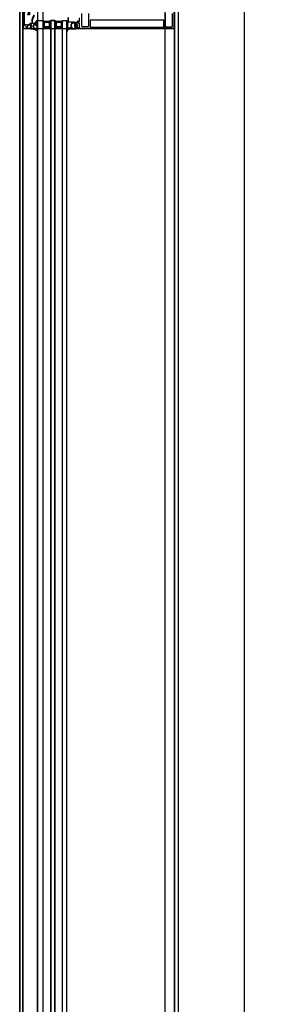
# Model space of a CAD drawing. Header units: millimetres. Extents: x 373037 to 682063, y 76092 to 274210.
# Tile 149 of 256: x 655037 to 655440, y 262098 to 263588. Entities that reach past the tile are written whole.
import ezdxf

# ---------------------------------------------------------------- set-up
doc = ezdxf.new("R2010")
doc.units = ezdxf.units.MM
doc.header["$LTSCALE"] = 100
doc.linetypes.add('ČÁRKOVANÁ', pattern=[19.05, 12.7, -6.35])
doc.layers.get('0').update_dxf_attribs({"linetype": 'CONTINUOUS'})
doc.layers.add('PUDORYS', color=253, linetype='CONTINUOUS')

# ---------------------------------------------------------------- blocks, each defined once
blk = doc.blocks.new('284336')
for points in [[(-0.7, -9.6), (-10, -9.6, 0.414511), (-10.5, -10.1), (-10.5, -15.5, -1), (-11.7, -15.5), (-11.7, -9.6), (-12.7, -8.9, -0.668884), (-12.6, -8.2), (-12, -8, 0.766384), (-12, -7.2), (-12.6, -7, -0.76831), (-12.6, -6.2), (-12, -6, 0.766384), (-12, -5.2), (-12.6, -5, -0.76831), (-12.6, -4.2), (-12, -4, 0.766384), (-12, -3.2), (-12.6, -3, -0.877523), (-12.5, -2.2), (-12.1, -2.2, 0.698129), (-11.8, -1.5, -0.220231), (-12.9, 0.8), (-12.9, 3.5, -0.157143), (-12.8, 3.7), (-12.7, 3.4, -0.067482), (-12.5, 2.5, 0.393136), (-8.7, -1), (-6.1, -1, -0.414214), (-5.6, -1.5), (-5.6, -2.2, -0.267949), (-5.9, -2.6), (-6.4, -2.9, 0.267949), (-6.6, -3.4), (-6.6, -5.8, 0.267949), (-6.4, -6.3), (-5.9, -6.6, -0.267949), (-5.6, -7), (-5.6, -8.1, 0.414215), (-5.1, -8.6), (-0.4, -8.6), (-0.4, -9.3, -0.414212), (-0.7, -9.6)], [(-0.4, 0), (-0.4, -2, 0.990243), (-0.4, -3), (0.9, -3, 0.414214), (1.2, -2.7), (1.2, -2.6, -0.668123), (1.7, -2.4), (2.7, -3.4, -0.199004), (2.9, -3.8), (2.9, -5.4, -0.199038), (2.7, -5.8), (1.7, -6.8, -0.668191), (1.2, -6.6), (1.2, -6.5, 0.414214), (0.9, -6.2), (-0.4, -6.2, 0.990269), (-0.4, -7.2), (-0.4, -8.6), (-5.1, -8.6, -0.414215), (-5.6, -8.1), (-5.6, -7, 0.267949), (-5.8, -6.6), (-6.3, -6.3, -0.267949), (-6.6, -5.8), (-6.6, -3.4, -0.267949), (-6.3, -3), (-5.8, -2.7, 0.267949), (-5.6, -2.2), (-5.6, -1.5, 0.414214), (-6.1, -1), (-8.7, -1, -0.393156), (-12.5, 2.5, 0.067572), (-12.7, 3.4), (-12.8, 3.7, -0.637545), (-12.1, 3.5), (-11.9, 2.5, 0.344315), (-10.1, 0.9), (0, 0.4, -0.406913), (0.4, 0), (-0.4, 0)], [(1.7, -4.3, 0.414235), (1.2, -3.8), (-0.7, -3.8, 0.414214), (-1.2, -4.3), (-1.2, -4.9, 0.414214), (-0.7, -5.4), (1.2, -5.4, 0.414235), (1.7, -4.9), (1.7, -4.3)]]:
    blk.add_lwpolyline(points, format="xyb", close=True)
blk = doc.blocks.new('433270')
blk.add_lwpolyline([(1, 0, 0.414364), (0, -1), (0, -1.4, 0.255924), (0.2, -1.8, -0.547723), (0.2, -3.2, 0.255924), (0, -3.6), (0, -14.6, 0.414214), (0.3, -14.9), (1.2, -14.9, 0.414214), (1.7, -14.4), (1.7, -10.3, -0.414214), (2, -10), (6, -10, 0.414248), (7, -9), (7, -7.7, 0.414179), (6.5, -7.2), (5.7, -7.2, 0.414232), (5.4, -7.5), (5.4, -8.2, -0.414198), (5.1, -8.5), (2.8, -8.5, -0.414204), (1.8, -7.5), (1.8, -4.5, -0.147432), (2, -3.9, 0.147461), (2.4, -2.5), (2.4, -2.3, -0.414214), (2.9, -1.8), (21.9, -1.8, -0.668178), (22.2, -2.7), (22.2, -2.7, 1), (21.6, -3.3), (21.5, -3.4, 0.198912), (21.4, -3.7), (21.4, -4, 0.414214), (22.1, -4.7), (22.4, -4.7, 0.576988), (22.6, -4.3, -0.311246), (24.6, -4.3, 0.576988), (24.8, -4.7), (25.3, -4.7, -0.260065), (25.3, -6.6), (24.8, -6.6, 0.576988), (24.6, -7.1, -0.311246), (22.6, -7.1, 0.576988), (22.4, -6.6), (22.1, -6.6, 0.414214), (21.4, -7.3), (21.4, -7.6, 0.267949), (21.6, -8), (21.9, -8.2, -0.637047), (21.7, -10), (19.8, -10.7, 0.315299), (19.5, -11.2), (19.5, -11.5, 0.520567), (20.2, -12), (22.8, -11, -0.520567), (23.5, -11.5), (23.5, -12.5, 0.414062), (24, -13), (25, -13, 0.414186), (25.5, -12.5), (25.5, -11.5, -0.414182), (26, -11), (27, -11, 0.414214), (27.5, -10.5), (27.5, -0.5, 0.414214), (27, 0), (1, 0)], format="xyb", close=True)
blk = doc.blocks.new('284325')
for points in [[(0.8, -5.2, -0.560316), (0.9, -4.7), (1.9, -4.4, 0.3153), (2.1, -4.1), (2.1, -1.9, 0.451558), (1.8, -1.6), (0.9, -1.7, -0.399586), (0.6, -1.5), (0.3, -0.1, -0.415977), (0.5, 0.3, 0.024107), (6.1, 1.2, 0.076636), (9, 2.3, -0.577615), (10.8, 1.3), (10, 1.4, 0.283171), (9.1, 0.9, -0.168429), (7.1, -0.7), (5.9, -1.2, 0.315302), (5.2, -2.1), (5.2, -4.2, 0.269719), (6.8, -6.8, -0.194797), (10.2, -11.5, -0.342663), (9.2, -11.2, 0.119207), (5.4, -7.6, 0.578571), (3.6, -8.6), (3.6, -11.8, 0.176415), (6.2, -18.7, -1), (5.2, -19.5, -0.176415), (2.4, -11.8), (2.4, -8.9, 0.208286), (0.8, -5.2)], [(9, -6.7), (10.3, -8.8, -0.134555), (10.8, -10.6, -0.339795), (10.2, -11.5, 0.194788), (6.8, -6.8, -0.269736), (5.2, -4.2), (5.2, -2.1, -0.315302), (5.9, -1.2), (7.1, -0.7, 0.168429), (9.1, 0.9, -0.283167), (10, 1.4), (10.8, 1.3), (10.8, -0.7, -0.070852), (10.7, -1.3), (9.9, -3.9, -0.241839), (9.1, -4.8), (7.9, -5.2, 0.836024), (8.1, -6.2), (8.1, -6.2, -0.255349), (9, -6.7)]]:
    blk.add_lwpolyline(points, format="xyb", close=True)

msp = doc.modelspace()

# ---------------------------------------------------------------- linework, layer by layer
at = {"layer": 'PUDORYS', "color": 252, "true_color": 0x939598}
for p, q in [((655063.6, 261677.7), (655063.6, 263586.7)), ((655063.6, 263586.7), (655071.6, 263586.7)), ((655071.6, 263586.7), (655071.6, 261677.7)), ((655083.6, 261677.7), (655083.6, 263586.7)), ((655083.6, 263586.7), (655089.6, 263586.7)), ((655089.6, 263586.7), (655089.6, 261677.7)), ((655101.6, 261677.7), (655101.6, 263586.7)), ((655101.6, 263586.7), (655107.6, 263586.7)), ((655107.6, 263586.7), (655107.6, 261677.7)), ((655270.6, 263575.7), (655270.6, 261688.7))]:
    msp.add_line(p, q, dxfattribs=at)
at = {"layer": 'PUDORYS', "color": 252, "ltscale": 15, "true_color": 0x939598}
for points in [[(655036.6, 249592.2), (681616.6, 249592.2), (681616.6, 273272.2), (655036.6, 273272.2)], [(681611.6, 273267.2), (655041.6, 273267.2), (655041.6, 249597.2), (681611.6, 249597.2)], [(655063.6, 249619.2), (681589.6, 249619.2), (681589.6, 273245.2), (655063.6, 273245.2)], [(681581.6, 273237.2), (655071.6, 273237.2), (655071.6, 249627.2), (681581.6, 249627.2)], [(655270.6, 273038.2), (681383.2, 273038.2), (681383.2, 249826.2), (655270.6, 249826.2)], [(681376.6, 249832.2), (655276.6, 249832.2), (655276.6, 273032.2), (681376.6, 273032.2)], [(655042.1, 263574.7), (655270.1, 263574.7), (655270.1, 263639.7), (655042.1, 263639.7)], [(655083.6, 261677.7), (655089.6, 261677.7), (655089.6, 263586.7), (655083.6, 263586.7)], [(655101.6, 263586.7), (655107.6, 263586.7), (655107.6, 261677.7), (655101.6, 261677.7)]]:
    msp.add_lwpolyline(points, close=True, dxfattribs=at)
at = {"layer": 'PUDORYS', "color": 252, "linetype": 'ČÁRKOVANÁ', "ltscale": 5, "true_color": 0x939598}
for points in [[(681606.6, 249602.2), (655036.6, 249602.2), (655036.6, 273272.2), (681606.6, 273272.2)], [(681611.6, 249597.2), (655041.6, 249597.2), (655041.6, 273267.2), (681611.6, 273267.2)], [(681396.6, 249812.2), (655256.6, 249812.2), (655256.6, 273052.2), (681396.6, 273052.2)], [(681276.6, 249932.2), (655376.6, 249932.2), (655376.6, 272932.2), (681276.6, 272932.2)]]:
    msp.add_lwpolyline(points, close=True, dxfattribs=at)
at = {"layer": 'PUDORYS', "color": 252, "true_color": 0x939598}
for points in [[(681376.6, 249832.2), (655276.6, 249832.2), (655276.6, 273032.2), (681376.6, 273032.2)], [(655082.6, 263576.7), (655082.6, 263582.7), (655080.6, 263584.7), (655074.6, 263584.7), (655072.6, 263582.7), (655072.6, 263576.7), (655077.1, 263576.7), (655077.1, 263577.2), (655078.1, 263577.2), (655078.1, 263576.7)], [(655073.6, 263577.7), (655081.6, 263577.7), (655081.6, 263582.2), (655080.2, 263583.7), (655075.2, 263583.7), (655073.6, 263582.2)], [(655100.6, 263576.7), (655100.6, 263582.7), (655098.6, 263584.7), (655092.6, 263584.7), (655090.6, 263582.7), (655090.6, 263576.7), (655095.1, 263576.7), (655095.1, 263577.2), (655096.1, 263577.2), (655096.1, 263576.7)], [(655091.6, 263577.7), (655099.6, 263577.7), (655099.6, 263582.2), (655098.2, 263583.7), (655093.2, 263583.7), (655091.6, 263582.2)]]:
    msp.add_lwpolyline(points, close=True, dxfattribs=at)
for points in [[(655270.6, 263601.2), (655270.6, 263575.7, -0.414214), (655269.6, 263574.7), (655269.6, 263574.7), (655121.1, 263574.7, -0.414214), (655120.6, 263575.2), (655120.6, 263576.5, -0.41422), (655121.1, 263577), (655121.6, 263577), (655121.6, 263576), (655126.1, 263576, 0.414214), (655127.1, 263577), (655127.1, 263581.7, 0.414214), (655126.1, 263582.7), (655121.6, 263582.7), (655121.6, 263581), (655121.1, 263581, -0.414201), (655120.6, 263581.5), (655120.6, 263583.5, -0.414214), (655121.1, 263584), (655123.3, 263584, 0.414214), (655123.8, 263584.5), (655123.8, 263586.3), (655125, 263586.3), (655125, 263585.1), (655126.8, 263585.1, 0.414214), (655127.1, 263585.4), (655127.1, 263590.7, 0.414167)], [(655130.1, 263597.5), (655130.1, 263579.1, 0.414214), (655131.6, 263577.6), (655135.1, 263577.6, 0.399985), (655136.1, 263577.6), (655139.8, 263577.6, 0.414214), (655141.3, 263579.1), (655141.3, 263597.5, -0.13165)], [(655256.4, 263597.5), (655256.4, 263578.6, 0.414232), (655257.9, 263577.1), (655261.6, 263577.1, 0.399985), (655262.6, 263577.1), (655266.1, 263577.1, 0.414232), (655267.6, 263578.6), (655267.6, 263597.5, -0.116937)]]:
    msp.add_lwpolyline(points, format="xyb", dxfattribs=at)
msp.add_lwpolyline([(655143.8, 263576.8), (655253.9, 263576.8, 0.414214), (655254.4, 263577.3), (655254.4, 263587, 0.414214), (655253.9, 263587.5), (655143.8, 263587.5, 0.414214), (655143.3, 263587), (655143.3, 263577.3, 0.414214), (655143.8, 263576.8)], format="xyb", close=True, dxfattribs=at)
for centre, radius, start, end in [((655077.6, 263608.5), 22.7, 254.6728, 285.3272), ((655073, 263581.1), 3.55, 67.2938, 112.409), ((655072.9, 263581.5), 2.9, 65.3067, 115.2952), ((655072.7, 263581.8), 2.25, 61.5273, 118.4028), ((655072.6, 263582.1), 1.71, 57.2949, 122.6857), ((655072.4, 263582.2), 1.26, 51.9656, 128.4996), ((655072.3, 263582.3), 0.879, 43.9949, 136.4964), ((655072.1, 263582.3), 0.596, 33.0366, 146.9634), ((655072.1, 263582), 0.596, 33.0366, 146.9634), ((655072.1, 263581.7), 0.596, 33.0366, 146.9634), ((655072.1, 263581.4), 0.596, 33.0366, 146.9634), ((655072.1, 263581.1), 0.596, 33.0366, 146.9634), ((655072.1, 263580.8), 0.596, 33.0366, 146.9634), ((655072.1, 263580.5), 0.596, 33.0366, 146.9634), ((655072.1, 263580.3), 0.596, 33.0366, 146.9634), ((655072.1, 263580), 0.596, 33.0366, 146.9634), ((655072.1, 263579.7), 0.596, 33.0366, 146.9634), ((655072.1, 263579.4), 0.596, 33.0366, 146.9634), ((655072.1, 263579.1), 0.596, 33.0366, 146.9634), ((655072.1, 263578.8), 0.596, 33.0366, 146.9634), ((655082.3, 263581.1), 3.55, 67.591, 112.7062), ((655082.4, 263581.5), 2.9, 64.7048, 114.6933), ((655082.6, 263581.8), 2.25, 61.5972, 118.4727), ((655082.7, 263582.1), 1.71, 57.3143, 122.7051), ((655082.9, 263582.2), 1.26, 51.5004, 128.0344), ((655083, 263582.3), 0.879, 43.5036, 136.0051), ((655083.1, 263582.3), 0.596, 33.0366, 146.9634), ((655083.1, 263582), 0.596, 33.0366, 146.9634), ((655083.1, 263581.7), 0.596, 33.0366, 146.9634), ((655083.1, 263581.4), 0.596, 33.0366, 146.9634), ((655083.1, 263581.1), 0.596, 33.0366, 146.9634), ((655083.1, 263580.8), 0.596, 33.0366, 146.9634), ((655083.1, 263580.5), 0.596, 33.0366, 146.9634), ((655083.1, 263580.3), 0.596, 33.0366, 146.9634), ((655083.1, 263580), 0.596, 33.0366, 146.9634), ((655083.1, 263579.7), 0.596, 33.0366, 146.9634), ((655083.1, 263579.4), 0.596, 33.0366, 146.9634), ((655083.1, 263579.1), 0.596, 33.0366, 146.9634), ((655083.1, 263578.8), 0.596, 33.0366, 146.9634), ((655095.6, 263608.5), 22.7, 254.6728, 285.3272), ((655091, 263581.1), 3.55, 67.2938, 112.409), ((655090.9, 263581.5), 2.9, 65.3067, 115.2952), ((655090.7, 263581.8), 2.25, 61.5273, 118.4028), ((655090.6, 263582.1), 1.71, 57.2949, 122.6857), ((655090.4, 263582.2), 1.26, 51.9656, 128.4996), ((655090.3, 263582.3), 0.879, 43.9949, 136.4964), ((655090.1, 263582.3), 0.596, 33.0366, 146.9634), ((655090.1, 263582), 0.596, 33.0366, 146.9634), ((655090.1, 263581.7), 0.596, 33.0366, 146.9634), ((655090.1, 263581.4), 0.596, 33.0366, 146.9634), ((655090.1, 263581.1), 0.596, 33.0366, 146.9634), ((655090.1, 263580.8), 0.596, 33.0366, 146.9634), ((655090.1, 263580.5), 0.596, 33.0366, 146.9634), ((655090.1, 263580.3), 0.596, 33.0366, 146.9634), ((655090.1, 263580), 0.596, 33.0366, 146.9634), ((655090.1, 263579.7), 0.596, 33.0366, 146.9634), ((655090.1, 263579.4), 0.596, 33.0366, 146.9634), ((655090.1, 263579.1), 0.596, 33.0366, 146.9634), ((655090.1, 263578.8), 0.596, 33.0366, 146.9634), ((655100.3, 263581.1), 3.55, 67.591, 112.7062), ((655100.4, 263581.5), 2.9, 64.7048, 114.6933), ((655100.6, 263581.8), 2.25, 61.5972, 118.4727), ((655100.7, 263582.1), 1.71, 57.3143, 122.7051), ((655100.9, 263582.2), 1.26, 51.5004, 128.0344), ((655101, 263582.3), 0.879, 43.5036, 136.0051), ((655101.1, 263582.3), 0.596, 33.0366, 146.9634), ((655101.1, 263582), 0.596, 33.0366, 146.9634), ((655101.1, 263581.7), 0.596, 33.0366, 146.9634), ((655101.1, 263581.4), 0.596, 33.0366, 146.9634), ((655101.1, 263581.1), 0.596, 33.0366, 146.9634), ((655101.1, 263580.8), 0.596, 33.0366, 146.9634), ((655101.1, 263580.5), 0.596, 33.0366, 146.9634), ((655101.1, 263580.3), 0.596, 33.0366, 146.9634), ((655101.1, 263580), 0.596, 33.0366, 146.9634), ((655101.1, 263579.7), 0.596, 33.0366, 146.9634), ((655101.1, 263579.4), 0.596, 33.0366, 146.9634), ((655101.1, 263579.1), 0.596, 33.0366, 146.9634), ((655101.1, 263578.8), 0.596, 33.0366, 146.9634)]:
    msp.add_arc(centre, radius, start, end, dxfattribs=at)

# ---------------------------------------------------------------- block references
at = {"layer": 'PUDORYS', "color": 252, "true_color": 0x939598, "xscale": -1}
for name, p, rotation in [('433270', (655041.6, 263602.2), 90), ('284325', (655052.5, 263574.7), 180), ('284336', (655121, 263574.7), 180)]:
    msp.add_blockref(name, p, dxfattribs=dict(at, rotation=rotation))

doc.saveas('drawing.dxf')
